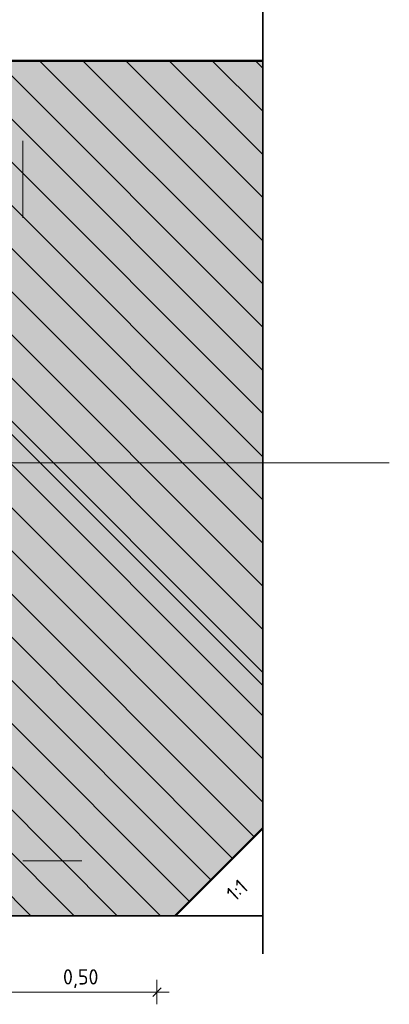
# Model space of a CAD drawing. Header units: metres. Extents: x 240213 to 242719, y 583416 to 583956.
# Tile 4 of 29: x 242697.22 to 242698.43, y 583451.88 to 583455.1. Entities that reach past the tile are written whole.
import ezdxf

# ---------------------------------------------------------------- set-up
doc = ezdxf.new("R2010")
doc.units = ezdxf.units.M
for name, pattern in [('ACAD_ISO05W100', [33, 24, -3, 0, -3, 0, -3]), ('DASHDOT', [9, 5, -2, 0, -2]), ('DASHED', [19.049999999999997, 12.7, -6.35]), ('XX-AFBREEK', [7, 4, -1, 1, -1])]:
    doc.linetypes.add(name, pattern=pattern)
for name, color, linetype, lineweight, true_color in [('B-WE-GW-GROND_ZAND_IN_OPHOGING-A', 9, 'Continuous', 18, 0x808080), ('DWP-Zandhoogte', 30, 'ACAD_ISO05W100', 35, 0xff7f00), ('V-WE-OG-TOPOGRAFIE-G', 9, 'DASHED', 18, 0x808080)]:
    doc.layers.add(name, color=color, linetype=linetype, lineweight=lineweight, true_color=true_color)
for name, color, linetype, lineweight in [('N-WE-GR-MAAIVELD-GD', 90, 'Continuous', 50), ('N-WE-GW-GROND_ONTGRAVEN-AD', 252, 'Continuous', 9), ('N-WE-GW-GROND_ZAND_CUNETZAND-AD', 50, 'Continuous', 9), ('N-WE-VH-VERHARDING_FUNDERING_ZAND-GD', 2, 'Continuous', 50), ('X-XX-AL-AANPIJLING-T25', 7, 'Continuous', 25), ('X-XX-AL-AFBREEKLIJN-G', 7, 'XX-AFBREEK', 18), ('X-XX-AL-T25', 7, 'Continuous', 25)]:
    doc.layers.add(name, color=color, linetype=linetype, lineweight=lineweight)
doc.layers.add('X-XX-AL-HULPLAAG-G', color=6, linetype='Continuous', lineweight=18, plot=False)
doc.styles.add('NLCS-ISO-ANNOTATIVE-T25', font='NLCS-ISO.ttf', dxfattribs={"height": 2.5})
doc.dimstyles.new('NLCS-ANNOTATIVE-T25-SCHRAP', dxfattribs={"dimtxt": 2.5, "dimasz": 1.4, "dimexe": 2, "dimexo": 2, "dimgap": 0.7, "dimtad": 1, "dimzin": 0, "dimtxsty": 'NLCS-ISO-ANNOTATIVE-T25', "dimblk": 'OBLIQUE', "dimcen": 0, "dimdle": 2, "dimclrd": 256, "dimclre": 256, "dimclrt": 256, "dimadec": 1, "dimazin": 0, "dimtfac": 1, "dimtofl": 0, "dimtmove": 1, "dimatfit": 0, "dimldrblk": 'OBLIQUE', "dimfxl": 2, "dimfxlon": 1, "dimtfill": 1, "dimtfillclr": 256, "dimtolj": 1, "dimtzin": 0, "dimlwd": 18, "dimlwe": 18, "dimarcsym": 0})

# ---------------------------------------------------------------- blocks, each defined once
blk = doc.blocks.new('_Oblique')
at = {"color": 0, "linetype": 'ByBlock', "lineweight": -2}
blk.add_line((-0.5, -0.5), (0.5, 0.5), dxfattribs=at)
blk = doc.blocks.new('*D174')
at = {"layer": 'Defpoints', "color": 0, "transparency": 16777216}
for p in [(242697.1694273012, 583456.5750647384), (242697.0494273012, 583453.6484960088), (242697.1694273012, 583453.6484960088)]:
    blk.add_point(p, dxfattribs=at)
at = {"layer": 'X-XX-AL-AANPIJLING-T25', "lineweight": 18, "transparency": 16777216}
for p, q in [((242697.0494273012, 583456.5350647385), (242697.0494273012, 583456.6150647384)), ((242697.1694273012, 583456.5350647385), (242697.1694273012, 583456.6150647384)), ((242697.0494273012, 583456.5750647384), (242697.0214273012, 583456.5750647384)), ((242697.0494273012, 583456.5750647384), (242697.1694273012, 583456.5750647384)), ((242697.1694273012, 583456.5750647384), (242697.1974273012, 583456.5750647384)), ((242697.3864161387, 583456.5750647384), (242697.1694273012, 583456.5750647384))]:
    blk.add_line(p, q, dxfattribs=at)
at = {"layer": 'X-XX-AL-AANPIJLING-T25', "lineweight": 18, "transparency": 16777216, "xscale": 0.028, "yscale": 0.028, "zscale": 0.028}
blk.add_blockref('_Oblique', (242697.0494273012, 583456.5750647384), dxfattribs=at)
at = {"layer": 'X-XX-AL-AANPIJLING-T25', "lineweight": 18, "transparency": 16777216, "xscale": 0.028, "yscale": 0.028, "zscale": 0.028, "rotation": 180}
blk.add_blockref('_Oblique', (242697.1694273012, 583456.5750647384), dxfattribs=at)
at = {"layer": 'X-XX-AL-AANPIJLING-T25', "transparency": 16777216, "insert": (242697.3211661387, 583456.6190647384), "char_height": 0.05, "attachment_point": 5, "style": 'NLCS-ISO-ANNOTATIVE-T25', "bg_fill": 3, "box_fill_scale": 1.1, "bg_fill_color": 256, "bg_fill_true_color": 13158600, "bg_fill_transparency": 0}
blk.add_mtext('\\A1;0,12', dxfattribs=at)
blk = doc.blocks.new('*D175')
at = {"layer": 'Defpoints', "color": 0, "transparency": 16777216}
for p in [(242697.1694273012, 583452.340762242), (242697.6694273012, 583452.165762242), (242697.6694273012, 583451.91557111)]:
    blk.add_point(p, dxfattribs=at)
at = {"layer": 'X-XX-AL-AANPIJLING-T25', "lineweight": 18, "transparency": 16777216}
for p, q in [((242697.1694273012, 583451.9555711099), (242697.1694273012, 583451.8755711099)), ((242697.6694273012, 583451.9555711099), (242697.6694273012, 583451.8755711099)), ((242697.1294273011, 583451.91557111), (242697.7094273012, 583451.91557111))]:
    blk.add_line(p, q, dxfattribs=at)
at = {"layer": 'X-XX-AL-AANPIJLING-T25', "lineweight": 18, "transparency": 16777216, "xscale": 0.028, "yscale": 0.028, "zscale": 0.028, "rotation": 180}
blk.add_blockref('_Oblique', (242697.1694273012, 583451.91557111), dxfattribs=at)
at = {"layer": 'X-XX-AL-AANPIJLING-T25', "lineweight": 18, "transparency": 16777216, "xscale": 0.028, "yscale": 0.028, "zscale": 0.028}
blk.add_blockref('_Oblique', (242697.6694273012, 583451.91557111), dxfattribs=at)
at = {"layer": 'X-XX-AL-AANPIJLING-T25', "transparency": 16777216, "insert": (242697.4194273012, 583451.95957111), "char_height": 0.05, "attachment_point": 5, "style": 'NLCS-ISO-ANNOTATIVE-T25', "bg_fill": 3, "box_fill_scale": 1.1, "bg_fill_color": 256, "bg_fill_true_color": 13158600, "bg_fill_transparency": 0}
blk.add_mtext('\\A1;0,50', dxfattribs=at)

msp = doc.modelspace()

# ---------------------------------------------------------------- hatches: boundary and pattern name
at = {"layer": 'B-WE-GW-GROND_ZAND_IN_OPHOGING-A'}
h = msp.add_hatch(dxfattribs=at)
h.set_pattern_fill('AGW-GROND_ZAND_FUNDERINGSZAND', color=256, style=0, pattern_type=2)
h.set_pattern_definition([(37.50000000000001, (1292.194906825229, -337.57302302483), (-0.001259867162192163, 0.03853647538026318), [0, -0.0304, 0, -0.034, 0, -0.0325]), (7.499999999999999, (1292.194906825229, -337.57302302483), (0.03539553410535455, 0.05644292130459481), [0, -0.0164, 0, -0.02740000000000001, 0, -0.0105]), (327.5, (1292.170306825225, -337.57302302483), (0.06228283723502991, 0.0001131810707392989), [0, -0.01, 0, -0.03600000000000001, 0, -0.04700000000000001]), (317.5, (1292.170306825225, -337.57302302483), (0.06012253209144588, 0.01755351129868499), [0, -0.005000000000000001, 0, -0.0236, 0, -0.02700000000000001])])
h.paths.add_polyline_path([(242698.0160883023, 583452.9191012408), (242698.0160883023, 583454.9657622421), (242695.969427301, 583454.9657622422)])
at = {"layer": 'N-WE-GW-GROND_ONTGRAVEN-AD'}
h = msp.add_hatch(dxfattribs=at)
h.set_pattern_fill('AGW-WERK_ONTGRAVEN', color=256, scale=0.02, pattern_type=2)
h.set_pattern_definition([(135, (239975.7366707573, 582635.1816783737), (-0.07071067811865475, -0.07071067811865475), [])])
h.paths.add_polyline_path([(242693.3694273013, 583452.165762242), (242697.7294273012, 583452.165762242), (242698.0160883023, 583452.4524232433), (242698.0160883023, 583454.9657622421), (242695.9293621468, 583454.9657622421), (242695.4694273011, 583454.7657622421), (242692.314427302, 583454.3957622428), (242692.3144273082, 583454.3657622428), (242692.3194273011, 583454.3657622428), (242692.3194273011, 583454.2157622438), (242692.2694273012, 583454.2157622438), (242692.2694273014, 583453.2657622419)])
at = {"layer": 'N-WE-GW-GROND_ZAND_CUNETZAND-AD'}
h = msp.add_hatch(dxfattribs=at)
h.set_pattern_fill('AGW-GROND_ZAND_CUNETZAND', color=256, scale=0.05, pattern_type=2)
h.set_pattern_definition([(0, (243600.4136615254, 583872.1520455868), (0.03125, 0.03125), [0, -0.0625])])
h.paths.add_polyline_path([(242695.9294273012, 583453.465762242), (242692.2694273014, 583453.4657622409), (242692.2694273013, 583453.265762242), (242693.3694273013, 583452.165762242), (242697.7294273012, 583452.165762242), (242698.0160883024, 583452.4524232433), (242698.0160883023, 583454.9657622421), (242697.1694273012, 583454.9657622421), (242697.1694273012, 583452.390762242), (242695.9294273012, 583452.390762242)])

# ---------------------------------------------------------------- linework, layer by layer
at = {"layer": 'DWP-Zandhoogte', "lineweight": 35, "ltscale": 0.2, "flags": 128}
msp.add_lwpolyline([(242688.7638866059, 583452.165762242), (242698.0160883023, 583452.165762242)], dxfattribs=at)
at = {"layer": 'N-WE-GR-MAAIVELD-GD', "flags": 128}
msp.add_lwpolyline([(242697.7294273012, 583452.165762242), (242698.0160883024, 583452.4524232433)], dxfattribs=at)
at = {"layer": 'N-WE-VH-VERHARDING_FUNDERING_ZAND-GD', "flags": 128}
msp.add_lwpolyline([(242696.907799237, 583454.9657622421), (242698.0160883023, 583454.9657622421)], dxfattribs=at)
at = {"layer": 'V-WE-OG-TOPOGRAFIE-G', "ltscale": 0.25, "flags": 128}
msp.add_lwpolyline([(242695.9694273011, 583454.9657622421), (242698.0160883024, 583452.9191012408)], dxfattribs=at)
at = {"layer": 'X-XX-AL-AFBREEKLIJN-G', "color": 6, "linetype": 'DASHDOT', "lineweight": 35}
msp.add_lwpolyline([(242698.0160883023, 583456.4157622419), (242698.0160883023, 583452.0407622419)], dxfattribs=at)
at = {"layer": 'X-XX-AL-HULPLAAG-G', "flags": 128}
for points in [[(242697.2294273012, 583454.4507622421), (242697.2294273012, 583454.7034317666)], [(242698.4309859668, 583453.6484960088), (242696.7433979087, 583453.6484960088)], [(242697.2294273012, 583452.3457622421), (242697.4235805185, 583452.3457622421)]]:
    msp.add_lwpolyline(points, dxfattribs=at)

# ---------------------------------------------------------------- next in the draw order: texts
at = {"layer": 'X-XX-AL-T25', "insert": (242697.8913734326, 583452.2462593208), "char_height": 0.04999999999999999, "attachment_point": 1, "rotation": 42.86259915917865, "style": 'NLCS-ISO-ANNOTATIVE-T25', "bg_fill": 3, "box_fill_scale": 1.125, "bg_fill_color": 256, "bg_fill_transparency": 0}
msp.add_mtext_dynamic_manual_height_columns('1:1', width=0.06023047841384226, gutter_width=0.25, heights=[0], dxfattribs=at)

# ---------------------------------------------------------------- next in the draw order: dimensions: what is measured, and where the dimension line sits
at = {"layer": 'X-XX-AL-AANPIJLING-T25'}
dim = msp.add_linear_dim(base=(242697.1694273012, 583456.5750647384), p1=(242697.0494273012, 583453.6484960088), p2=(242697.1694273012, 583453.6484960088), dimstyle='NLCS-ANNOTATIVE-T25-SCHRAP', dxfattribs=at)
dim.commit()
dim.dimension.update_dxf_attribs({"geometry": '*D174', "text_midpoint": (242697.3211661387, 583456.5396259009), "dimtype": 160})
dim = msp.add_linear_dim(base=(242697.6694273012, 583451.91557111), p1=(242697.1694273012, 583452.340762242), p2=(242697.6694273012, 583452.165762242), dimstyle='NLCS-ANNOTATIVE-T25-SCHRAP', dxfattribs=at)
dim.commit()
dim.dimension.update_dxf_attribs({"geometry": '*D175', "text_midpoint": (242697.4194273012, 583451.95957111)})

# ---------------------------------------------------------------- next in the draw order: linework, layer by layer
at = {"layer": 'X-XX-AL-HULPLAAG-G', "flags": 128}
for points in [[(242695.9294273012, 583453.465762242), (242692.2694273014, 583453.4657622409), (242692.2694273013, 583453.265762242), (242693.3694273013, 583452.165762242), (242697.7294273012, 583452.165762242), (242698.0160883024, 583452.4524232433), (242698.0160883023, 583454.9657622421), (242697.1694273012, 583454.9657622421), (242697.1694273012, 583452.390762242), (242695.9294273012, 583452.390762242)], [(242693.3694273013, 583452.165762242), (242697.7294273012, 583452.165762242), (242698.0160883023, 583452.4524232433), (242698.0160883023, 583454.9657622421), (242695.9293621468, 583454.9657622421), (242695.4694273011, 583454.7657622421), (242692.314427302, 583454.3957622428), (242692.3144273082, 583454.3657622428), (242692.3194273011, 583454.3657622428), (242692.3194273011, 583454.2157622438), (242692.2694273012, 583454.2157622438), (242692.2694273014, 583453.2657622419)]]:
    msp.add_lwpolyline(points, close=True, dxfattribs=at)

doc.saveas('drawing.dxf')
